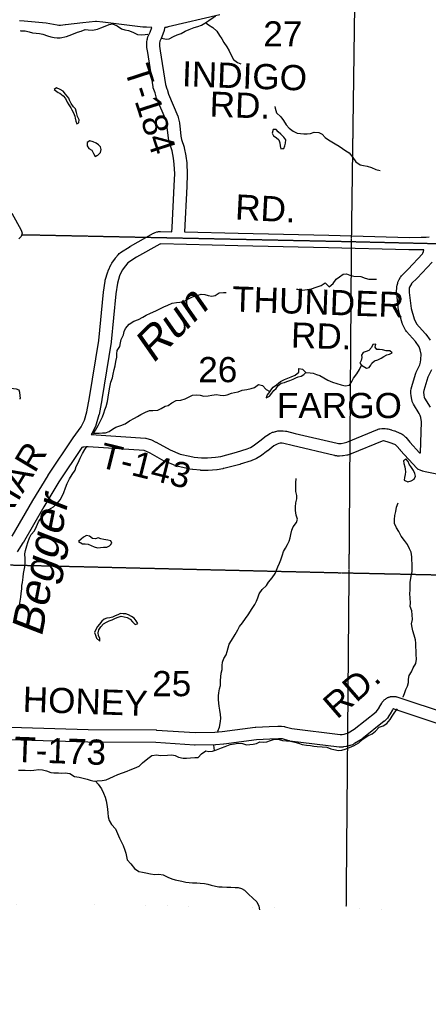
# Model space of a CAD drawing. Header units: feet. Extents: x 0 to 202804, y -79218 to 133300.
# Tile 4 of 27: x 96535 to 103028, y -22221 to -6583. Entities that reach past the tile are written whole.
import ezdxf
from ezdxf.enums import TextEntityAlignment as Align

# ---------------------------------------------------------------- set-up
doc = ezdxf.new("R2010")
doc.units = ezdxf.units.FT
doc.header["$MEASUREMENT"] = 0
doc.linetypes.add('HIDDEN2', pattern=[0.1875, 0.125, -0.0625])
doc.linetypes.add('PHANTOM', pattern=[2.5, 1.25, -0.25, 0.25, -0.25, 0.25, -0.25])
for name, color, linetype in [('COUNTY-LINE', 5, 'PHANTOM'), ('COUNTY-RD', 7, 'Continuous'), ('CR-TEXT', 7, 'Continuous'), ('SECTION', 8, 'HIDDEN2'), ('SECTION-TEXT', 8, 'Continuous'), ('TR-TEXT', 6, 'Continuous'), ('TWP-RD', 6, 'Continuous'), ('WATER-TEXT', 1, 'Continuous'), ('WATERWAY', 14, 'Continuous')]:
    doc.layers.add(name, color=color, linetype=linetype)
doc.styles.add('Arial', font='arial.ttf')

msp = doc.modelspace()

# ---------------------------------------------------------------- linework, layer by layer
at = {"layer": 'COUNTY-LINE', "const_width": 0.04, "flags": 128}
msp.add_lwpolyline([(106529, -79218), (106545, -78322), (106564, -75507), (106589, -72683), (106611, -70056), (106637, -68682), (106637, -68682), (106668, -61424), (106751, -55677), (106746, -52992), (106746, -52992), (106740, -50291), (106763, -46897), (106776, -45309), (106782, -44452), (106813, -42229), (106813, -42229), (106870, -38147), (107028, -28326), (107098, -23864), (107158, -20816), (107158, -20816), (103677, -20732), (98023, -20644), (93922, -20609), (91364, -20528), (91407, -18005), (91453, -15923), (91453, -15923), (91486, -14450), (91486, -14450), (91547, -11656), (91655, -6746), (91718, -1435), (91748, 816), (91744, 3522), (91762, 6018), (91817, 10612)], dxfattribs=at)
at = {"layer": 'COUNTY-RD'}
for points in [[(99715, -6504), (98896, -6698), (98884, -6701), (98878, -6702), (98875, -6703), (98863, -6705), (98855, -6706)], [(98550, -6702), (98500, -6701), (98499, -6701), (98490, -6700), (97856, -6620), (97754, -6610), (97738, -6610), (97540, -6632), (97540, -6632), (97260, -6666), (97259, -6666), (97259, -6666), (97182, -6673), (97172, -6674), (97156, -6673), (97130, -6668), (97129, -6668), (97128, -6668), (96956, -6636), (96606, -6607)], [(96415, -14788), (96744, -14219), (96744, -14219), (96745, -14218), (96985, -13820), (96985, -13819), (96987, -13816), (97383, -13225), (97383, -13225), (97385, -13222), (97509, -13051), (97562, -12945), (97601, -12809), (97645, -12583), (97792, -11676), (97866, -10913), (97867, -10912), (97867, -10909), (97892, -10734), (97893, -10729), (97895, -10720), (97933, -10588), (97938, -10578), (97938, -10574), (97987, -10468), (97991, -10460), (97997, -10451), (98056, -10371), (98056, -10370), (98058, -10368), (98100, -10316), (98101, -10315), (98103, -10311), (98114, -10299), (98132, -10285), (98135, -10282), (98288, -10184), (98292, -10182), (98293, -10181), (98663, -9976), (98663, -9976), (98664, -9975), (98686, -9963), (98689, -9962), (98712, -9954), (98730, -9950), (98740, -9949), (98743, -9948), (98763, -9946), (98772, -9945), (98774, -9945), (98953, -9950), (98956, -9886)], [(99153, -9955), (100006, -9976), (101447, -10006), (101447, -10006), (101448, -10006), (102723, -10040), (102912, -10037), (102913, -10037), (102914, -10037), (102948, -10037), (102993, -10036), (103039, -10034)], [(102945, -10237), (102913, -10237), (102724, -10240), (102722, -10240), (102720, -10240), (101442, -10206), (101442, -10206), (100002, -10176), (100002, -10176), (100002, -10176), (98775, -10145), (98769, -10146), (98759, -10151), (98759, -10151), (98393, -10354), (98254, -10443), (98216, -10491), (98164, -10561), (98123, -10651), (98089, -10769), (98065, -10935), (97990, -11698), (97990, -11699), (97990, -11704), (97842, -12616), (97842, -12617), (97841, -12619), (97796, -12852), (97795, -12855), (97794, -12860), (97752, -13009), (97746, -13022), (97745, -13026), (97685, -13148), (97682, -13153), (97676, -13162), (97670, -13170)], [(97536, -13374), (97523, -13376), (97155, -13925), (96916, -14321), (96588, -14890), (96588, -14890), (96586, -14892), (96497, -15036)]]:
    msp.add_lwpolyline(points, dxfattribs=at)
at = {"layer": 'SECTION'}
for points in [[(101725, -20662), (101771, -15308), (101771, -15308), (101809, -10056), (101809, -10056), (101883, -4708), (101883, -4708), (101971, 592), (101990, 1006), (102128, 5915), (102128, 5915), (102210, 10526)], [(96569, -9999), (96863, -10003), (96863, -10003), (101714, -10105)], [(101714, -10105), (107086, -10230), (107086, -10230), (112559, -10345)], [(96384, -15243), (101644, -15367), (101644, -15367), (106974, -15481), (106974, -15481), (111069, -15580), (111069, -15580), (112443, -15646), (117822, -15741), (117941, -15744)]]:
    msp.add_lwpolyline(points, dxfattribs=at)
at = {"layer": 'TWP-RD'}
for points in [[(96606, -6607), (96534, -6601)], [(98879, -8293), (98879, -8291), (98879, -8291), (98876, -8256), (98861, -8187), (98714, -7841), (98713, -7837), (98710, -7830), (98685, -7746), (98658, -7668), (98656, -7658), (98653, -7650), (98569, -7106), (98569, -7106), (98569, -7105), (98557, -7025), (98556, -7011), (98556, -7010), (98556, -6947), (98556, -6947), (98556, -6946), (98556, -6946), (98556, -6946), (98557, -6936), (98561, -6901), (98562, -6899), (98563, -6890), (98567, -6870), (98570, -6862), (98572, -6856), (98576, -6844), (98580, -6835), (98581, -6835), (98607, -6784), (98636, -6705), (98550, -6702)], [(98855, -6706), (98848, -6707), (98847, -6707), (98839, -6707), (98838, -6720), (98836, -6734), (98833, -6742), (98831, -6753), (98793, -6858), (98788, -6870), (98787, -6871), (98760, -6923), (98759, -6929), (98756, -6952), (98756, -7004), (98767, -7076), (98850, -7611), (98875, -7682), (98875, -7684), (98876, -7686), (98900, -7767), (99049, -8118), (99051, -8125), (99055, -8136), (99073, -8221), (99074, -8229), (99074, -8232), (99078, -8271)], [(99078, -8271), (99097, -8431), (99107, -8486), (99147, -8610), (99148, -8615), (99150, -8620), (99175, -8743), (99176, -8748), (99177, -8751), (99190, -8859), (99191, -8866), (99191, -8867), (99198, -9029), (99199, -9034), (99198, -9039), (99188, -9230), (99188, -9230), (99153, -9955)], [(98956, -9886), (98988, -9220), (98988, -9220), (98988, -9219), (98998, -9033), (98991, -8880), (98979, -8780), (98955, -8666), (98915, -8541), (98914, -8534), (98912, -8528), (98900, -8464), (98899, -8459), (98899, -8458), (98879, -8293)], [(96412, -9658), (96560, -9927), (96572, -9975), (96559, -10025), (96522, -10062)], [(102899, -12872), (102883, -12836), (102794, -12692), (102793, -12690), (102787, -12678), (102773, -12645), (102772, -12638), (102768, -12628), (102758, -12581), (102757, -12570), (102756, -12568), (102751, -12506), (102750, -12497), (102751, -12485), (102757, -12441), (102759, -12435), (102760, -12424), (102831, -12195), (102836, -12185), (102836, -12182), (102891, -12067), (102901, -12023), (102910, -11978), (102912, -11896), (102900, -11825), (102883, -11777), (102826, -11696), (102683, -11537), (102670, -11520), (102667, -11515), (102620, -11418), (102619, -11415), (102613, -11402), (102560, -11217), (102558, -11206), (102556, -11201), (102525, -10932), (102524, -10920), (102524, -10918), (102527, -10827), (102527, -10825), (102531, -10802), (102541, -10766), (102545, -10757), (102546, -10754), (102561, -10720), (102566, -10711), (102566, -10711), (102566, -10711), (102566, -10711), (102566, -10711), (102586, -10675), (102586, -10675), (102591, -10668), (102603, -10651), (102607, -10647), (102616, -10635), (102709, -10548), (102936, -10302), (102940, -10293), (102949, -10263), (102954, -10237), (102951, -10237), (102949, -10237), (102948, -10237), (102945, -10237)], [(103089, -10432), (102853, -10686), (102851, -10688), (102849, -10691), (102761, -10774), (102758, -10778), (102742, -10806), (102731, -10830), (102726, -10846), (102725, -10916), (102754, -11169), (102803, -11337), (102840, -11413), (102979, -11566), (102985, -11575), (102987, -11577), (103055, -11675)], [(103076, -12144), (103020, -12261), (102954, -12474), (102951, -12499), (102955, -12545), (102962, -12577), (102969, -12594), (103056, -12736)], [(97670, -13170), (98536, -13230), (98541, -13231), (98557, -13233), (98613, -13249), (98628, -13256), (98631, -13256), (98699, -13291), (98702, -13292), (98702, -13292), (98924, -13415), (99083, -13482), (99239, -13518), (99308, -13530), (99422, -13541), (99520, -13542), (99645, -13531), (99731, -13519), (99981, -13454), (100149, -13400), (100202, -13376), (100247, -13350), (100353, -13273), (100452, -13193), (100461, -13186), (100462, -13186), (100504, -13159), (100507, -13158), (100517, -13153), (100553, -13137), (100557, -13136), (100566, -13133), (100602, -13122), (100603, -13122), (100605, -13122), (100635, -13114), (100659, -13111), (100660, -13111), (100710, -13111), (100710, -13111), (100710, -13111), (100711, -13111), (100711, -13111), (100720, -13112), (100760, -13116), (100763, -13117), (100774, -13118), (100912, -13153), (101581, -13311), (101599, -13313), (101610, -13314), (101645, -13312), (101693, -13304), (101732, -13293), (102221, -13091), (102224, -13090), (102232, -13087), (102246, -13083), (102253, -13082), (102258, -13080), (102290, -13075), (102305, -13074), (102328, -13074), (102341, -13075), (102371, -13079), (102375, -13081), (102384, -13082), (102445, -13098), (102447, -13100), (102449, -13100), (102489, -13113), (102494, -13115), (102496, -13115), (102574, -13148), (102580, -13151), (102581, -13151), (102602, -13162), (102607, -13164), (102611, -13167), (102627, -13177), (102629, -13179), (102641, -13188), (102662, -13207), (102666, -13212), (102670, -13215), (102735, -13291), (102890, -13460), (102893, -13461), (102905, -13463), (102918, -12969), (102909, -12900), (102899, -12872)], [(103342, -13840), (102979, -13762), (102979, -13762), (102978, -13762), (102937, -13753), (102932, -13751), (102927, -13750), (102907, -13744), (102898, -13739), (102896, -13739), (102874, -13729), (102868, -13725), (102844, -13706), (102586, -13424), (102585, -13423), (102584, -13422), (102522, -13350), (102512, -13341), (102507, -13338), (102494, -13331), (102423, -13302), (102390, -13291), (102337, -13277), (102321, -13274), (102313, -13274), (102294, -13277), (102292, -13278), (101803, -13480), (101799, -13481), (101792, -13484), (101741, -13498), (101735, -13499), (101731, -13500), (101673, -13510), (101663, -13511), (101662, -13511), (101617, -13514), (101611, -13514), (101608, -13514), (101587, -13513), (101586, -13513), (101575, -13512), (101547, -13508), (101544, -13507), (101539, -13506), (100865, -13347), (100865, -13347), (100864, -13347), (100732, -13314), (100705, -13311), (100671, -13311)], [(100671, -13311), (100655, -13315), (100627, -13323), (100603, -13333), (100573, -13352), (100477, -13430), (100474, -13432), (100473, -13433), (100360, -13515), (100352, -13521), (100352, -13521), (100351, -13521), (100351, -13521), (100351, -13521), (100298, -13552), (100298, -13552), (100289, -13556), (100226, -13585), (100223, -13586), (100215, -13589), (100039, -13645), (100036, -13646), (100034, -13647), (99776, -13713), (99769, -13714), (99765, -13716), (99671, -13730), (99666, -13730), (99665, -13730), (99532, -13742), (99523, -13742), (99522, -13742), (99415, -13741), (99415, -13741), (99407, -13740), (99286, -13729), (99284, -13728), (99279, -13728), (99202, -13715), (99200, -13714), (99196, -13714), (99030, -13675), (99020, -13671), (99014, -13670), (98841, -13597), (98832, -13593), (98832, -13593), (98607, -13468), (98549, -13439), (98512, -13428), (97624, -13368), (97596, -13368), (97553, -13373), (97536, -13374)], [(102288, -17437), (102288, -17436), (102289, -17436), (102297, -17424), (102315, -17401), (102322, -17396), (102328, -17388), (102346, -17373), (102356, -17366), (102357, -17365), (102369, -17357), (102372, -17355), (102380, -17351), (102391, -17346), (102394, -17345), (102403, -17341), (102414, -17338), (102421, -17337), (102426, -17335), (102437, -17333), (102445, -17332), (102447, -17331), (102459, -17331), (102467, -17330), (102467, -17330), (102479, -17330), (102479, -17330), (102479, -17330), (102479, -17330), (102479, -17330), (102493, -17331), (102514, -17334), (102520, -17337), (102530, -17338), (102545, -17343), (102545, -17343), (102546, -17343), (103327, -17604)], [(96030, -17809), (97622, -17858), (98704, -17864), (98704, -17864), (98704, -17864), (98704, -17864), (98704, -17864), (98710, -17865), (99324, -17905), (99638, -17898), (99753, -17889), (100277, -17821), (100285, -17821), (100285, -17820), (100499, -17811), (100638, -17804), (100643, -17804), (100644, -17804), (100689, -17804), (100689, -17804), (100696, -17805), (100736, -17808), (100741, -17810), (100755, -17812), (100859, -17842), (101629, -17936), (101660, -17935), (101688, -17932), (101723, -17922), (101747, -17913), (101756, -17908), (101850, -17852), (102198, -17574), (102222, -17551), (102245, -17510), (102245, -17509), (102246, -17508), (102288, -17437), (102288, -17437), (102288, -17437)], [(103266, -17794), (102483, -17533), (102483, -17533), (102476, -17531), (102471, -17530), (102470, -17530), (102465, -17534), (102457, -17544), (102419, -17609), (102391, -17658), (102390, -17659), (102379, -17675), (102370, -17685), (102367, -17688), (102364, -17692), (102332, -17722), (102328, -17725), (102326, -17727), (101970, -18012), (101959, -18020), (101958, -18020), (101857, -18081), (101855, -18082), (101853, -18083), (101836, -18092), (101835, -18093), (101823, -18098), (101788, -18111), (101785, -18111), (101781, -18113), (101735, -18126), (101725, -18128), (101721, -18129), (101679, -18134), (101668, -18135), (101667, -18135), (101625, -18136), (101624, -18136), (101612, -18135), (100827, -18040), (100822, -18038), (100812, -18036), (100709, -18007), (100682, -18004), (100645, -18004), (100510, -18011), (100509, -18011), (100509, -18011), (100298, -18020), (99776, -18088), (99772, -18088), (99771, -18088), (99651, -18098), (99645, -18098), (99645, -18098), (99324, -18105), (99322, -18105), (99315, -18105), (98700, -18064), (97620, -18058), (97620, -18058), (97617, -18058), (96011, -18009)]]:
    msp.add_lwpolyline(points, dxfattribs=at)
at = {"layer": 'WATERWAY'}
for points in [[(98778, -6875), (98792, -6877), (98860, -6892), (98912, -6887), (98977, -6852), (99035, -6824), (99099, -6805), (99164, -6766), (99230, -6737), (99306, -6709), (99367, -6690), (99425, -6672), (99477, -6637), (99540, -6598), (99607, -6549), (99652, -6525)], [(96541, -6757), (96552, -6758), (96620, -6761), (96684, -6778), (96739, -6791), (96795, -6799), (96849, -6802), (96905, -6815), (96978, -6840), (97028, -6853), (97080, -6864), (97130, -6872), (97180, -6869), (97278, -6848), (97364, -6818), (97453, -6781), (97511, -6766), (97575, -6741), (97625, -6744), (97693, -6749), (97773, -6734), (97824, -6715), (97892, -6688), (97958, -6661), (98012, -6650), (98012, -6650), (98084, -6683), (98153, -6726), (98203, -6742), (98261, -6753), (98334, -6780), (98408, -6819), (98471, -6824), (98531, -6821), (98570, -6811)], [(99488, -6630), (99535, -6664), (99606, -6707), (99665, -6766), (99710, -6832), (99747, -6889), (99781, -6943), (99826, -7012), (99861, -7078), (99895, -7145), (99930, -7215), (99998, -7264), (100049, -7283)], [(97465, -8225), (97476, -8218), (97478, -8172), (97451, -8119), (97440, -8059), (97421, -7997), (97391, -7965), (97352, -7914), (97327, -7862), (97315, -7828), (97262, -7767), (97225, -7721), (97176, -7690), (97120, -7665), (97084, -7691)], [(97084, -7691), (97145, -7739), (97175, -7752), (97224, -7792), (97261, -7837), (97289, -7891), (97314, -7938), (97345, -7982), (97365, -8014), (97392, -8065), (97409, -8115), (97417, -8149), (97428, -8193), (97443, -8239), (97465, -8225)], [(100588, -7963), (100592, -7986), (100613, -8064), (100682, -8127), (100725, -8186), (100768, -8252), (100819, -8307), (100879, -8352), (100946, -8383), (100996, -8389), (101050, -8394), (101104, -8397), (101156, -8390), (101216, -8369), (101288, -8376), (101340, -8400), (101391, -8457), (101444, -8490), (101545, -8553), (101613, -8592), (101666, -8631), (101717, -8666), (101769, -8700), (101830, -8773), (101875, -8840), (101946, -8887), (101996, -8899), (102058, -8908), (102127, -8931), (102193, -8960), (102260, -8977)], [(100563, -8325), (100547, -8383), (100568, -8429), (100608, -8452), (100651, -8492), (100668, -8538), (100675, -8586), (100683, -8634), (100710, -8631)], [(100710, -8631), (100733, -8629), (100747, -8587), (100756, -8546), (100763, -8494), (100731, -8449), (100686, -8403), (100643, -8366), (100609, -8328), (100563, -8325)], [(97760, -8742), (97778, -8733), (97818, -8690), (97831, -8646), (97818, -8602), (97788, -8572), (97749, -8543), (97701, -8525), (97649, -8506), (97605, -8533)], [(97605, -8533), (97608, -8585), (97633, -8631), (97683, -8656), (97710, -8710), (97735, -8755), (97760, -8742)], [(100931, -10861), (100956, -10862), (101031, -10877), (101101, -10868), (101173, -10857), (101246, -10834), (101326, -10803), (101387, -10764), (101452, -10827), (101516, -10772), (101563, -10705), (101614, -10669), (101676, -10626), (101730, -10621), (101780, -10640), (101780, -10640), (101846, -10655), (101954, -10661), (102023, -10691), (102081, -10706), (102151, -10707), (102203, -10702)], [(97696, -13170), (97708, -13151), (97737, -13101), (97780, -13026), (97821, -12955), (97852, -12891), (97871, -12835), (97890, -12780), (97908, -12728), (97928, -12645), (97943, -12579), (97962, -12447), (97971, -12392), (97982, -12338), (98009, -12272), (98022, -12212), (98037, -12141), (98050, -12083), (98063, -12011), (98076, -11944), (98079, -11888), (98085, -11838), (98128, -11775), (98137, -11717), (98148, -11661), (98183, -11590), (98194, -11538), (98215, -11486), (98275, -11419), (98346, -11370), (98422, -11346), (98489, -11307), (98543, -11275), (98612, -11244), (98696, -11208), (98823, -11142), (98891, -11115), (98960, -11084), (99026, -11075), (99080, -11072), (99138, -11058), (99205, -11022), (99279, -10987), (99347, -10962), (99416, -10945), (99477, -10946), (99527, -10964), (99587, -10973), (99639, -10964), (99702, -10923), (99772, -10914), (99816, -10917)], [(102244, -11820), (102210, -11819), (102185, -11784), (102194, -11737), (102147, -11744), (102123, -11790), (102084, -11837), (102040, -11852), (101994, -11870), (101965, -11911), (101969, -11951), (101962, -11997), (101939, -12037), (101965, -12071)], [(101965, -12071), (102046, -12116), (102088, -12105), (102113, -12071), (102131, -12039), (102174, -12004), (102228, -11985), (102276, -11958), (102323, -11930), (102371, -11907), (102413, -11896), (102455, -11876), (102418, -11840), (102356, -11845), (102300, -11826), (102252, -11821), (102244, -11820)], [(97710, -13148), (97798, -13148), (97850, -13145), (97900, -13145), (97958, -13122), (98011, -13085), (98063, -13056), (98142, -13029), (98210, -13004), (98279, -12957), (98357, -12913), (98408, -12887), (98462, -12854), (98534, -12819), (98599, -12790), (98649, -12791), (98729, -12786), (98783, -12757), (98844, -12724), (98896, -12711), (98952, -12666), (99019, -12629), (99097, -12624), (99163, -12605), (99219, -12578), (99278, -12549), (99348, -12540), (99402, -12548), (99460, -12563), (99528, -12558), (99590, -12545), (99660, -12538), (99718, -12549), (99779, -12552), (99832, -12539), (99898, -12516), (99950, -12507), (100006, -12495), (100072, -12468), (100143, -12457), (100213, -12443), (100267, -12423), (100328, -12376), (100391, -12393), (100452, -12456), (100510, -12491), (100561, -12420), (100613, -12382), (100678, -12332), (100744, -12297), (100795, -12277), (100847, -12254), (100913, -12227), (100968, -12184), (100971, -12122), (101031, -12133), (101082, -12186), (101150, -12191), (101200, -12197), (101253, -12220), (101303, -12237), (101368, -12270), (101432, -12307), (101507, -12342), (101573, -12359), (101642, -12380), (101708, -12397), (101776, -12390), (101813, -12330), (101838, -12279), (101891, -12206), (101936, -12138), (101965, -12071)], [(100510, -12491), (100467, -12544), (100452, -12588), (100503, -12565), (100539, -12517), (100572, -12470), (100612, -12440), (100641, -12395), (100688, -12358), (100742, -12344), (100782, -12329), (100828, -12314), (100878, -12291), (100921, -12271), (100961, -12258), (101009, -12243), (101051, -12219), (101082, -12186)], [(100510, -12491), (100561, -12420), (100613, -12382), (100678, -12332), (100744, -12297), (100795, -12277), (100847, -12254), (100913, -12227), (100968, -12184), (100971, -12122), (101031, -12133), (101082, -12186)], [(96532, -12602), (96549, -12600), (96542, -12554), (96535, -12506), (96527, -12466), (96484, -12453), (96436, -12447), (96384, -12442), (96338, -12447), (96298, -12435), (96250, -12434), (96206, -12437), (96153, -12405), (96135, -12350), (96098, -12296)], [(96531, -15882), (96542, -15818), (96551, -15756), (96559, -15696), (96568, -15625), (96571, -15571), (96578, -15521), (96591, -15439), (96596, -15381), (96605, -15324), (96614, -15272), (96623, -15198), (96622, -15144), (96617, -15066), (96627, -15016), (96647, -14939), (96663, -14889), (96690, -14811), (96717, -14760), (96770, -14699), (96801, -14635), (96834, -14560), (96883, -14489), (96936, -14438), (96936, -14438), (96999, -14363), (97073, -14320), (97126, -14273), (97177, -14211), (97214, -14140), (97235, -14090), (97264, -14021), (97289, -13951), (97328, -13876), (97369, -13809), (97414, -13740), (97433, -13678), (97465, -13620), (97495, -13549), (97532, -13474), (97571, -13410), (97602, -13364)], [(102650, -13577), (102632, -13591), (102639, -13631), (102652, -13683), (102658, -13723), (102663, -13765), (102660, -13809), (102650, -13855), (102645, -13899)], [(102645, -13899), (102703, -13921), (102753, -13908), (102801, -13881), (102822, -13833), (102811, -13789), (102791, -13741), (102760, -13694), (102723, -13642), (102705, -13600), (102672, -13559), (102650, -13577)], [(99679, -17890), (99682, -17884), (99709, -17818), (99725, -17730), (99730, -17675), (99726, -17621), (99713, -17551), (99706, -17488), (99701, -17436), (99694, -17378), (99693, -17323), (99701, -17273), (99712, -17209), (99723, -17159), (99728, -17081), (99731, -17019), (99738, -16962), (99751, -16904), (99754, -16842), (99759, -16786), (99777, -16731), (99814, -16673), (99833, -16619), (99846, -16558), (99863, -16504), (99902, -16443), (99961, -16346), (100002, -16276), (100025, -16221), (100074, -16162), (100121, -16096), (100165, -16035), (100227, -15934), (100270, -15871), (100297, -15817), (100321, -15766), (100338, -15700), (100387, -15633), (100454, -15572), (100489, -15517), (100548, -15450), (100595, -15378), (100614, -15325), (100634, -15271), (100661, -15216), (100684, -15160), (100711, -15082), (100728, -15029), (100759, -14975), (100789, -14920), (100816, -14866), (100833, -14813), (100844, -14761), (100859, -14689), (100878, -14639), (100933, -14568), (100949, -14517), (100930, -14452), (100917, -14380), (100918, -14320), (100923, -14259), (100938, -14191), (100937, -14141), (100924, -14075), (100921, -14007), (100922, -13937), (100929, -13871)], [(102627, -17341), (102630, -17336), (102651, -17284), (102672, -17223), (102695, -17167), (102713, -17111), (102714, -17057), (102723, -16998), (102762, -16942), (102785, -16875), (102830, -16809), (102841, -16738), (102836, -16668), (102833, -16610), (102832, -16538), (102831, -16488), (102825, -16432), (102801, -16358), (102782, -16289), (102770, -16237), (102759, -16179), (102776, -16112), (102771, -16038), (102766, -15972), (102741, -15901), (102744, -15847), (102737, -15771), (102732, -15699), (102741, -15646), (102738, -15592), (102737, -15522), (102748, -15452), (102763, -15396), (102772, -15345), (102773, -15281), (102771, -15221), (102768, -15167), (102765, -15117), (102754, -15039), (102729, -14986), (102696, -14920), (102647, -14855), (102598, -14787), (102561, -14714), (102524, -14654), (102493, -14585), (102490, -14523), (102495, -14460), (102510, -14392), (102523, -14328), (102548, -14255)], [(97983, -14916), (97998, -14897), (97985, -14859), (97937, -14848), (97905, -14845), (97871, -14839), (97825, -14830), (97780, -14810), (97737, -14827), (97689, -14824), (97644, -14786), (97598, -14777), (97550, -14800), (97509, -14834), (97471, -14871)], [(97471, -14871), (97534, -14908), (97576, -14908), (97622, -14915), (97670, -14934), (97716, -14954), (97769, -14973), (97819, -14964), (97869, -14961), (97919, -14963), (97961, -14942), (97983, -14916)], [(98402, -16176), (98411, -16173), (98388, -16129), (98356, -16088), (98313, -16060), (98263, -16035), (98223, -16021), (98181, -16018), (98137, -16017), (98093, -16035), (98051, -16054), (98009, -16071), (97965, -16081), (97919, -16088), (97876, -16105), (97838, -16135), (97805, -16186), (97769, -16222), (97742, -16271), (97725, -16317), (97737, -16361), (97754, -16405), (97809, -16454)], [(97809, -16454), (97808, -16412), (97789, -16364), (97781, -16322), (97792, -16272), (97825, -16224), (97865, -16177), (97912, -16150), (97956, -16130), (98006, -16113), (98056, -16088), (98101, -16071), (98147, -16057), (98197, -16068), (98242, -16077), (98288, -16107), (98327, -16146), (98369, -16188), (98402, -16176)], [(96516, -18500), (96568, -18501), (96624, -18502), (96700, -18507), (96762, -18504), (96838, -18493), (96898, -18496), (96963, -18513), (97027, -18538), (97077, -18546), (97149, -18547), (97203, -18550), (97255, -18547), (97330, -18554), (97408, -18603), (97479, -18614), (97605, -18648), (97655, -18663), (97716, -18678), (97768, -18674), (97844, -18669), (97911, -18654), (97965, -18629), (98025, -18602), (98094, -18573), (98166, -18546), (98240, -18518), (98291, -18496), (98357, -18473), (98433, -18438), (98488, -18387), (98571, -18315), (98636, -18272), (98716, -18257), (98768, -18268), (98881, -18267), (98953, -18260), (99007, -18269), (99059, -18296), (99131, -18311), (99183, -18310), (99251, -18307), (99317, -18304), (99371, -18302), (99423, -18243), (99490, -18196), (99540, -18207), (99596, -18200), (99662, -18181), (99740, -18150), (99801, -18129), (99879, -18096), (99947, -18083), (100003, -18072), (100075, -18077), (100139, -18100), (100193, -18095), (100247, -18092), (100299, -18078), (100351, -18055), (100407, -18058), (100463, -18051), (100518, -18034), (100584, -18009), (100656, -18018), (100709, -18031), (100775, -18036), (100839, -18044), (100909, -18059), (100965, -18074), (101024, -18093), (101092, -18104), (101158, -18113), (101210, -18122), (101260, -18129), (101339, -18130), (101417, -18139), (101479, -18162), (101529, -18176), (101598, -18191), (101654, -18186), (101705, -18169), (101777, -18142), (101851, -18113), (101922, -18070), (101987, -18009), (102065, -17959), (102134, -17924), (102188, -17885), (102249, -17820), (102308, -17800), (102370, -17759), (102421, -17698), (102452, -17647), (102452, -17647), (102495, -17580), (102538, -17531)], [(99632, -18190), (99621, -18106), (99622, -18093)], [(97737, -18676), (97784, -18727), (97834, -18797), (97865, -18868), (97894, -18934), (97911, -18992), (97921, -19050), (97928, -19122), (97933, -19178), (97942, -19244), (97959, -19300), (97996, -19363), (98059, -19432), (98090, -19508), (98119, -19580), (98154, -19647), (98177, -19699), (98206, -19771), (98219, -19822), (98230, -19874), (98245, -19928), (98302, -19989), (98357, -20063), (98430, -20112), (98486, -20121), (98540, -20132), (98614, -20151), (98684, -20162), (98748, -20157), (98815, -20164), (98889, -20201), (98952, -20230), (99004, -20245), (99058, -20255), (99112, -20266), (99173, -20279), (99229, -20288), (99283, -20291), (99347, -20294), (99401, -20296), (99471, -20305), (99525, -20312), (99578, -20329), (99644, -20346), (99698, -20353), (99752, -20357), (99826, -20359), (99890, -20361), (99957, -20366), (100007, -20367), (100057, -20380), (100107, -20409), (100170, -20473), (100237, -20534), (100302, -20593), (100337, -20662), (100346, -20722)]]:
    msp.add_lwpolyline(points, dxfattribs=at)

# ---------------------------------------------------------------- texts
at = {"layer": 'CR-TEXT', "style": 'Arial'}
for s, rotation, p in [('RD.', 357, (99944, -9875)), ('BRIAR', 59, (96207, -14978))]:
    msp.add_text(s, height=400, rotation=rotation, dxfattribs=at).set_placement(p, align=Align.BOTTOM_LEFT)
at = {"layer": 'SECTION-TEXT', "style": 'Arial'}
for s, p in [('27', (100716, -6809)), ('26', (99682, -12141)), ('25', (98950, -17128))]:
    msp.add_text(s, height=400, dxfattribs=at).set_placement(p, align=Align.MIDDLE_CENTER)
at = {"layer": 'TR-TEXT', "style": 'Arial'}
for s, rotation, p in [('T-184', 288, (98080, -7407)), ('INDIGO', 358, (99104, -7761)), ('RD.', 358, (99543, -8243)), ('THUNDER', 358, (99900, -11337)), ('RD.', 358, (100836, -11909)), ('T-143', 346, (97748, -13801)), ('RD.', 41, (101655, -17795)), ('HONEY', 358, (96573, -17694)), ('T-173', 358, (96438, -18490))]:
    msp.add_text(s, height=400, rotation=rotation, dxfattribs=at).set_placement(p, align=Align.BOTTOM_LEFT)
msp.add_text('FARGO', height=400, dxfattribs=at).set_placement((100621, -13031), align=Align.BOTTOM_LEFT)
at = {"layer": 'WATER-TEXT', "style": 'Arial', "oblique": 10}
for s, rotation, p in [('Run', 45, (99210, -11708)), ('Begger', 79, (97248, -15324))]:
    msp.add_text(s, height=500, rotation=rotation, dxfattribs=at).set_placement(p, align=Align.BOTTOM_CENTER)

doc.saveas('drawing.dxf')
